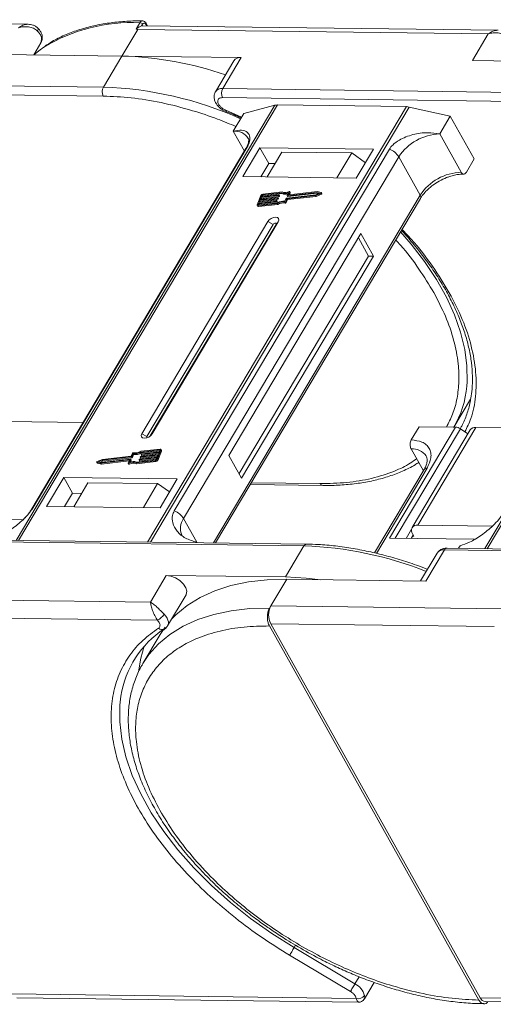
# Model space of a CAD drawing. Header units: millimetres. Extents: x -976 to 1106, y 28 to 1486.
# Tile 39 of 51: x 395 to 449, y 1286 to 1399. Entities that reach past the tile are written whole.
import ezdxf

# ---------------------------------------------------------------- set-up
doc = ezdxf.new("R2010")
doc.units = ezdxf.units.MM

msp = doc.modelspace()

# ---------------------------------------------------------------- linework, layer by layer
at = {"color": 7, "linetype": 'Continuous', "lineweight": 15}
for p, q in [((395.605, 1398.205), (355.036, 1398.727)), ((407.932, 1397.661), (408.362, 1398.383)), ((408.56, 1398.014), (408.671, 1398.201)), ((449.281, 1397.514), (408.712, 1398.036)), ((409.054, 1398.196), (409.147, 1398.031)), ((409.232, 1398.03), (409.068, 1398.322)), ((396.728, 1397.754), (396.719, 1397.765)), ((406.308, 1394.579), (408.117, 1397.621)), ((407.932, 1397.661), (408.117, 1397.621)), ((408.117, 1397.621), (448.163, 1397.106)), ((448.163, 1397.106), (446.354, 1394.064)), ((396.238, 1394.709), (397.061, 1396.093)), ((392.677, 1394.754), (406.308, 1394.579)), ((406.308, 1394.579), (404.197, 1391.03)), ((419.938, 1394.404), (406.308, 1394.579)), ((419.107, 1394.04), (416.996, 1390.491)), ((417.828, 1390.854), (419.938, 1394.404)), ((446.354, 1394.064), (459.985, 1393.888)), ((404.197, 1391.03), (364.151, 1391.545)), ((364.138, 1390.524), (404.184, 1390.008)), ((457.874, 1390.339), (417.828, 1390.854)), ((423.801, 1388.952), (394.244, 1339.258)), ((394.516, 1339.255), (424.094, 1388.986)), ((417.814, 1389.833), (457.861, 1389.317)), ((420.234, 1388.013), (423.801, 1388.952)), ((424.094, 1388.986), (438.816, 1388.796)), ((438.816, 1388.796), (409.237, 1339.065)), ((409.594, 1339.061), (439.15, 1388.755)), ((417.859, 1388.409), (418.236, 1388.247)), ((419.992, 1387.606), (418.194, 1388.392)), ((418.232, 1388.226), (418.228, 1388.228)), ((419.028, 1385.985), (420.234, 1388.013)), ((439.15, 1388.755), (443.829, 1387.71)), ((477.478, 1388.262), (447.77, 1338.314)), ((448.042, 1338.31), (477.771, 1388.295)), ((442.622, 1385.682), (443.829, 1387.71)), ((443.829, 1387.71), (446.568, 1382.82)), ((419.028, 1385.985), (420.303, 1383.71)), ((445.073, 1381.307), (442.622, 1385.682)), ((420.48, 1384.007), (395.903, 1342.685)), ((396.045, 1342.838), (420.621, 1384.16)), ((436.872, 1383.951), (412.296, 1342.629)), ((422.071, 1384.107), (420.111, 1380.812)), ((435.048, 1383.94), (422.071, 1384.107)), ((422.071, 1384.107), (423.081, 1382.306)), ((424.602, 1383.615), (422.913, 1380.775)), ((424.602, 1383.615), (432.565, 1383.512)), ((430.876, 1380.673), (432.565, 1383.512)), ((432.565, 1383.512), (434.124, 1382.387)), ((433.088, 1380.644), (435.048, 1383.94)), ((413.366, 1341.738), (437.942, 1383.06)), ((423.081, 1382.306), (422.176, 1380.785)), ((423.818, 1382.296), (423.081, 1382.306)), ((440.393, 1378.685), (437.942, 1383.06)), ((445.663, 1381.299), (446.568, 1382.82)), ((420.111, 1380.812), (433.088, 1380.644)), ((424.542, 1378.966), (422.378, 1378.721)), ((424.613, 1379.058), (422.414, 1378.81)), ((422.435, 1378.618), (424.6, 1378.863)), ((424.6, 1378.863), (424.542, 1378.966)), ((425.21, 1378.641), (425.35, 1378.983)), ((428.569, 1379), (425.228, 1378.622)), ((425.286, 1378.519), (428.627, 1378.897)), ((425.488, 1379.062), (425.357, 1378.742)), ((425.367, 1378.723), (425.357, 1378.742)), ((428.628, 1379.091), (425.376, 1378.723)), ((425.453, 1378.732), (425.546, 1378.959)), ((425.546, 1378.984), (425.488, 1379.087)), ((425.488, 1379.062), (425.546, 1378.959)), ((428.446, 1378.649), (429.053, 1378.889)), ((428.46, 1378.734), (428.906, 1378.911)), ((428.504, 1378.546), (429.11, 1378.786)), ((428.906, 1378.911), (428.569, 1379)), ((428.627, 1378.897), (428.569, 1379)), ((428.627, 1378.897), (428.773, 1378.859)), ((429.086, 1378.971), (428.628, 1379.091)), ((429.053, 1378.889), (429.11, 1378.786)), ((429.161, 1378.856), (429.103, 1378.959)), ((440.393, 1378.685), (416.771, 1338.968)), ((417.016, 1338.965), (440.425, 1378.323)), ((422.193, 1378.658), (421.757, 1377.597)), ((421.94, 1377.786), (421.868, 1377.609)), ((421.869, 1377.483), (424.068, 1377.732)), ((421.905, 1377.571), (424.069, 1377.816)), ((421.926, 1377.38), (424.125, 1377.629)), ((423.95, 1378.014), (421.94, 1377.786)), ((421.998, 1377.683), (421.94, 1377.786)), ((421.954, 1377.577), (421.998, 1377.683)), ((421.977, 1377.875), (423.987, 1378.102)), ((422.068, 1378.096), (421.977, 1377.875)), ((421.998, 1377.683), (424.008, 1377.911)), ((424.078, 1378.323), (422.068, 1378.096)), ((422.125, 1377.993), (422.068, 1378.096)), ((422.082, 1377.887), (422.125, 1377.993)), ((422.104, 1378.184), (424.114, 1378.412)), ((422.195, 1378.405), (422.104, 1378.184)), ((422.125, 1377.993), (424.135, 1378.22)), ((424.205, 1378.633), (422.195, 1378.405)), ((422.253, 1378.302), (422.195, 1378.405)), ((422.209, 1378.196), (422.253, 1378.302)), ((422.231, 1378.494), (424.241, 1378.721)), ((422.304, 1378.671), (422.231, 1378.494)), ((422.253, 1378.302), (424.262, 1378.53)), ((422.362, 1378.568), (422.304, 1378.671)), ((422.336, 1378.506), (422.362, 1378.568)), ((422.378, 1378.721), (422.435, 1378.618)), ((424.008, 1377.911), (423.95, 1378.014)), ((424.005, 1378.083), (423.987, 1378.039)), ((424.045, 1377.936), (423.987, 1378.039)), ((424.063, 1377.993), (424.005, 1378.095)), ((424.063, 1377.98), (424.005, 1378.083)), ((424.045, 1377.936), (424.063, 1377.98)), ((424.125, 1377.629), (424.068, 1377.732)), ((424.135, 1378.22), (424.078, 1378.323)), ((424.133, 1378.393), (424.114, 1378.348)), ((424.172, 1378.245), (424.114, 1378.348)), ((424.19, 1378.302), (424.133, 1378.405)), ((424.19, 1378.29), (424.133, 1378.393)), ((424.172, 1378.245), (424.19, 1378.29)), ((424.262, 1378.53), (424.205, 1378.633)), ((424.26, 1378.702), (424.242, 1378.658)), ((424.299, 1378.555), (424.242, 1378.658)), ((424.318, 1378.612), (424.26, 1378.715)), ((424.317, 1378.599), (424.26, 1378.702)), ((424.299, 1378.555), (424.317, 1378.599)), ((424.93, 1377.887), (424.987, 1377.784)), ((424.942, 1377.99), (425.082, 1378.331)), ((425.025, 1377.935), (425.166, 1378.278)), ((425.083, 1377.833), (425.025, 1377.935)), ((425.083, 1377.833), (425.224, 1378.175)), ((425.119, 1378.357), (428.46, 1378.734)), ((425.166, 1378.278), (428.446, 1378.649)), ((425.224, 1378.175), (425.166, 1378.278)), ((425.21, 1378.629), (425.267, 1378.526)), ((425.224, 1378.175), (428.504, 1378.546)), ((425.286, 1378.519), (425.228, 1378.622)), ((428.504, 1378.546), (428.446, 1378.649)), ((421.757, 1377.522), (421.814, 1377.419)), ((421.868, 1377.609), (421.889, 1377.572)), ((421.926, 1377.38), (421.869, 1377.483)), ((422.994, 1375.666), (408.58, 1351.43)), ((409.759, 1351.415), (424.174, 1375.65)), ((422.994, 1375.666), (423.589, 1375.351)), ((424.174, 1375.65), (423.925, 1375.347)), ((423.589, 1375.351), (409.175, 1351.116)), ((409.551, 1351.179), (423.925, 1375.347)), ((433.626, 1374.302), (418.547, 1348.951)), ((435.067, 1371.729), (433.626, 1374.302)), ((434.477, 1371.737), (433.324, 1373.795)), ((419.701, 1346.892), (434.477, 1371.737)), ((419.989, 1346.378), (435.067, 1371.729)), ((435.067, 1371.729), (434.477, 1371.737)), ((444.242, 1352.192), (446.152, 1355.403)), ((401.881, 1352.737), (393.086, 1352.85)), ((444.422, 1352.19), (436.884, 1339.515)), ((437.549, 1339.506), (444.979, 1351.999)), ((439.37, 1350.722), (440.275, 1352.243)), ((446.098, 1351.869), (439.464, 1340.715)), ((440.129, 1341.005), (446.763, 1352.159)), ((440.275, 1352.243), (444.422, 1352.19)), ((445.835, 1351.427), (444.979, 1351.999)), ((455.558, 1352.046), (446.763, 1352.159)), ((409.175, 1351.116), (408.58, 1351.43)), ((409.759, 1351.415), (409.606, 1351.228)), ((410.629, 1349.589), (408.465, 1349.344)), ((410.665, 1349.677), (408.466, 1349.429)), ((410.341, 1348.502), (410.777, 1349.564)), ((410.594, 1349.374), (410.666, 1349.551)), ((410.659, 1349.535), (410.629, 1349.589)), ((410.835, 1349.535), (410.777, 1349.638)), ((410.777, 1349.564), (410.835, 1349.461)), ((439.357, 1349.7), (440.751, 1347.212)), ((404.088, 1348.512), (403.481, 1348.271)), ((404.074, 1348.426), (403.628, 1348.249)), ((403.906, 1348.07), (407.158, 1348.438)), ((403.965, 1348.161), (407.306, 1348.539)), ((407.415, 1348.804), (404.074, 1348.426)), ((404.132, 1348.323), (404.074, 1348.426)), ((407.368, 1348.883), (404.088, 1348.512)), ((404.132, 1348.323), (407.472, 1348.701)), ((407.046, 1348.099), (407.177, 1348.419)), ((407.174, 1348.41), (407.158, 1348.438)), ((407.324, 1348.52), (407.184, 1348.178)), ((407.299, 1348.215), (407.382, 1348.417)), ((407.382, 1348.429), (407.324, 1348.532)), ((407.324, 1348.52), (407.382, 1348.417)), ((407.509, 1349.225), (407.368, 1348.883)), ((407.472, 1348.701), (407.415, 1348.804)), ((407.592, 1349.171), (407.452, 1348.829)), ((407.509, 1348.726), (407.452, 1348.829)), ((407.509, 1348.726), (407.65, 1349.068)), ((407.65, 1349.068), (407.592, 1349.171)), ((407.992, 1348.194), (410.156, 1348.439)), ((408.274, 1348.458), (408.292, 1348.503)), ((408.274, 1348.446), (408.332, 1348.343)), ((410.303, 1348.667), (408.293, 1348.439)), ((408.351, 1348.336), (408.293, 1348.439)), ((408.329, 1348.528), (410.339, 1348.755)), ((408.351, 1348.336), (410.256, 1348.552)), ((408.401, 1348.768), (408.42, 1348.812)), ((408.401, 1348.755), (408.459, 1348.653)), ((410.43, 1348.976), (408.42, 1348.749)), ((408.478, 1348.646), (408.42, 1348.749)), ((408.456, 1348.837), (410.466, 1349.065)), ((408.522, 1349.241), (408.465, 1349.344)), ((408.478, 1348.646), (410.383, 1348.861)), ((408.522, 1349.241), (410.637, 1349.481)), ((408.529, 1349.077), (408.547, 1349.122)), ((408.529, 1349.065), (408.586, 1348.962)), ((410.557, 1349.286), (408.547, 1349.058)), ((408.605, 1348.956), (408.547, 1349.058)), ((408.584, 1349.147), (410.594, 1349.374)), ((408.605, 1348.956), (410.51, 1349.171)), ((410.23, 1348.49), (410.303, 1348.667)), ((410.339, 1348.755), (410.43, 1348.976)), ((410.399, 1348.399), (410.341, 1348.502)), ((410.399, 1348.399), (410.835, 1349.461)), ((410.466, 1349.065), (410.557, 1349.286)), ((418.547, 1348.951), (419.989, 1346.378)), ((403.431, 1348.202), (403.489, 1348.099)), ((403.448, 1348.19), (403.906, 1348.07)), ((403.506, 1348.087), (403.448, 1348.19)), ((403.506, 1348.087), (403.964, 1347.967)), ((403.628, 1348.249), (403.965, 1348.161)), ((403.819, 1348.199), (404.132, 1348.323)), ((403.964, 1347.967), (403.906, 1348.07)), ((403.964, 1347.967), (407.139, 1348.326)), ((407.046, 1348.074), (407.103, 1347.971)), ((407.166, 1347.965), (407.109, 1348.068)), ((407.921, 1348.102), (410.12, 1348.351)), ((407.921, 1348.102), (407.979, 1347.999)), ((407.979, 1347.999), (410.178, 1348.248)), ((410.12, 1348.351), (410.178, 1348.248)), ((440.839, 1347.36), (435.169, 1337.827)), ((435.383, 1337.773), (441.172, 1347.506)), ((399.666, 1346.436), (397.706, 1343.14)), ((412.643, 1346.269), (399.666, 1346.436)), ((400.675, 1344.634), (399.666, 1346.436)), ((410.682, 1342.973), (412.643, 1346.269)), ((402.431, 1345.838), (400.802, 1343.1)), ((410.394, 1345.735), (402.431, 1345.838)), ((408.766, 1342.998), (410.394, 1345.735)), ((410.394, 1345.735), (411.762, 1344.788)), ((420.984, 1345.637), (429.274, 1345.53)), ((428.982, 1345.746), (421.109, 1345.847)), ((400.675, 1344.634), (399.77, 1343.114)), ((401.707, 1344.621), (400.675, 1344.634)), ((397.706, 1343.14), (410.682, 1342.973)), ((394.98, 1341.587), (386.452, 1341.696)), ((413.366, 1341.738), (414.879, 1339.036)), ((439.399, 1340.526), (438.782, 1339.49)), ((448.657, 1340.896), (440.129, 1341.005)), ((436.884, 1339.515), (446.598, 1339.389)), ((439.598, 1339.863), (439.372, 1339.482)), ((439.67, 1339.734), (439.523, 1339.736)), ((439.526, 1339.991), (439.67, 1339.734)), ((387.069, 1339.139), (427.115, 1338.624)), ((427.413, 1338.831), (387.367, 1339.347)), ((414.879, 1339.036), (414.853, 1338.993)), ((414.879, 1339.036), (414.904, 1338.992)), ((427.115, 1338.624), (425.004, 1335.075)), ((498.044, 1337.667), (443.454, 1338.369)), ((444.785, 1338.352), (444.962, 1338.649)), ((442.325, 1337.798), (440.435, 1334.62)), ((441.046, 1334.613), (443.156, 1338.162)), ((443.156, 1338.162), (497.747, 1337.459)), ((411.374, 1335.25), (409.564, 1332.208)), ((425.004, 1335.075), (411.374, 1335.25)), ((423.339, 1331.775), (425.148, 1334.817)), ((425.148, 1334.817), (441.046, 1334.613)), ((409.564, 1332.208), (369.518, 1332.723)), ((411.536, 1329.491), (413.647, 1333.04)), ((423.188, 1331.522), (423.339, 1331.775)), ((449.727, 1331.436), (423.339, 1331.775)), ((369.492, 1330.68), (410.372, 1330.154)), ((410.567, 1329.896), (410.372, 1330.154)), ((410.68, 1328.495), (411.246, 1329.349)), ((447.095, 1286.76), (423.162, 1329.478)), ((447.246, 1287.013), (423.313, 1329.732)), ((423.313, 1329.732), (448.845, 1329.403)), ((410.68, 1328.495), (408.72, 1325.199)), ((411.016, 1328.99), (411.2, 1329.118)), ((408.638, 1325.059), (408.72, 1325.199)), ((425.987, 1292.744), (426.146, 1293.012)), ((432.936, 1288.612), (425.987, 1292.744)), ((432.421, 1287.746), (425.472, 1291.879)), ((433.417, 1289.421), (432.936, 1288.612)), ((434.011, 1286.886), (435.132, 1288.77)), ((433.08, 1286.94), (393.713, 1287.447)), ((394.298, 1287.016), (433.353, 1286.513)), ((433.08, 1286.94), (432.986, 1287.197)), ((471.965, 1286.695), (447.246, 1287.013)), ((447.83, 1286.583), (472.204, 1286.269))]:
    msp.add_line(p, q, dxfattribs=at)
at = {"color": 7, "linetype": 'Continuous', "lineweight": 15, "flags": 128}
for points in [[(408.712, 1398.036), (408.66, 1398.034), (408.56, 1398.014)], [(396.659, 1397.428), (396.709, 1397.523), (396.739, 1397.609), (396.749, 1397.682), (396.738, 1397.738), (396.728, 1397.754)], [(397.404, 1395.59), (396.971, 1395.287), (396.236, 1394.706)], [(418.228, 1388.228), (418.226, 1388.229), (418.204, 1388.26), (418.193, 1388.315), (418.194, 1388.392)], [(420.48, 1384.007), (420.538, 1384.086), (420.621, 1384.16)], [(425.357, 1378.742), (425.356, 1378.738), (425.356, 1378.734), (425.357, 1378.73), (425.359, 1378.727), (425.362, 1378.725), (425.366, 1378.723), (425.37, 1378.723), (425.376, 1378.723)], [(425.425, 1379.093), (425.44, 1379.098), (425.454, 1379.1), (425.467, 1379.1), (425.478, 1379.096), (425.486, 1379.091), (425.49, 1379.082), (425.491, 1379.073), (425.488, 1379.062)], [(429.086, 1378.971), (429.097, 1378.965), (429.104, 1378.957), (429.106, 1378.946), (429.103, 1378.934), (429.095, 1378.921), (429.084, 1378.908), (429.069, 1378.897), (429.053, 1378.889)], [(429.11, 1378.786), (429.127, 1378.795), (429.141, 1378.805), (429.153, 1378.818), (429.161, 1378.831), (429.164, 1378.843), (429.162, 1378.854), (429.161, 1378.856)], [(423.987, 1378.102), (423.992, 1378.102), (423.997, 1378.102), (424.001, 1378.1), (424.004, 1378.098), (424.006, 1378.095), (424.007, 1378.091), (424.007, 1378.087), (424.005, 1378.083)], [(424.114, 1378.412), (424.119, 1378.412), (424.124, 1378.411), (424.128, 1378.41), (424.131, 1378.407), (424.133, 1378.404), (424.134, 1378.401), (424.134, 1378.397), (424.133, 1378.393)], [(424.241, 1378.721), (424.246, 1378.721), (424.251, 1378.721), (424.255, 1378.719), (424.258, 1378.717), (424.26, 1378.714), (424.261, 1378.71), (424.261, 1378.706), (424.26, 1378.702)], [(425.228, 1378.622), (425.223, 1378.622), (425.218, 1378.622), (425.214, 1378.624), (425.211, 1378.626), (425.209, 1378.629), (425.208, 1378.633), (425.208, 1378.637), (425.21, 1378.641)], [(421.869, 1377.483), (421.837, 1377.482), (421.809, 1377.486), (421.785, 1377.495), (421.767, 1377.509), (421.755, 1377.526), (421.749, 1377.548), (421.749, 1377.571), (421.757, 1377.597)], [(421.868, 1377.609), (421.865, 1377.601), (421.865, 1377.593), (421.867, 1377.586), (421.871, 1377.58), (421.877, 1377.575), (421.885, 1377.572), (421.895, 1377.571), (421.905, 1377.571)], [(424.174, 1375.65), (424.245, 1375.845), (424.215, 1376.011), (424.089, 1376.123), (423.886, 1376.165), (423.637, 1376.129), (423.38, 1376.022), (423.155, 1375.859), (422.994, 1375.666)], [(423.925, 1375.347), (423.945, 1375.402), (423.937, 1375.45), (423.901, 1375.482), (423.843, 1375.494), (423.772, 1375.483), (423.699, 1375.453), (423.635, 1375.406), (423.589, 1375.351)], [(445.715, 1356.877), (445.751, 1357.359), (445.736, 1359.176), (445.488, 1361.068), (445.011, 1363.019), (444.306, 1365.013), (443.381, 1367.034), (442.243, 1369.066), (440.9, 1371.093), (439.364, 1373.098), (438.155, 1374.507)], [(408.58, 1351.43), (408.509, 1351.235), (408.539, 1351.069), (408.665, 1350.957), (408.868, 1350.915), (409.117, 1350.951), (409.373, 1351.058), (409.599, 1351.221), (409.759, 1351.415)], [(409.175, 1351.116), (409.154, 1351.06), (409.163, 1351.013), (409.199, 1350.981), (409.203, 1350.979)], [(410.666, 1349.551), (410.669, 1349.56), (410.669, 1349.568), (410.667, 1349.575), (410.663, 1349.581), (410.657, 1349.585), (410.649, 1349.588), (410.639, 1349.589), (410.629, 1349.589)], [(410.665, 1349.677), (410.697, 1349.679), (410.725, 1349.675), (410.749, 1349.666), (410.767, 1349.652), (410.779, 1349.634), (410.785, 1349.613), (410.785, 1349.589), (410.777, 1349.564)], [(407.177, 1348.419), (407.178, 1348.423), (407.178, 1348.427), (407.177, 1348.43), (407.175, 1348.433), (407.172, 1348.436), (407.168, 1348.437), (407.164, 1348.438), (407.158, 1348.438)], [(407.306, 1348.539), (407.311, 1348.539), (407.316, 1348.538), (407.32, 1348.537), (407.323, 1348.534), (407.325, 1348.531), (407.326, 1348.528), (407.326, 1348.524), (407.324, 1348.52)], [(408.293, 1348.439), (408.288, 1348.439), (408.283, 1348.44), (408.279, 1348.441), (408.276, 1348.444), (408.274, 1348.447), (408.273, 1348.45), (408.273, 1348.454), (408.274, 1348.458)], [(408.42, 1348.749), (408.415, 1348.749), (408.41, 1348.749), (408.406, 1348.751), (408.403, 1348.753), (408.401, 1348.756), (408.4, 1348.76), (408.4, 1348.764), (408.401, 1348.768)], [(408.547, 1349.058), (408.542, 1349.058), (408.537, 1349.059), (408.533, 1349.06), (408.53, 1349.063), (408.528, 1349.066), (408.527, 1349.069), (408.527, 1349.073), (408.529, 1349.077)], [(403.448, 1348.19), (403.437, 1348.195), (403.43, 1348.203), (403.428, 1348.214), (403.431, 1348.227), (403.439, 1348.24), (403.45, 1348.252), (403.465, 1348.263), (403.481, 1348.271)], [(403.489, 1348.099), (403.495, 1348.092), (403.506, 1348.087)], [(407.109, 1348.068), (407.094, 1348.063), (407.08, 1348.06), (407.067, 1348.061), (407.056, 1348.064), (407.048, 1348.07), (407.044, 1348.078), (407.043, 1348.088), (407.046, 1348.099)], [(407.103, 1347.971), (407.106, 1347.967), (407.114, 1347.961), (407.124, 1347.958), (407.137, 1347.957), (407.152, 1347.96), (407.166, 1347.965)], [(429.274, 1345.53), (429.274, 1345.53), (429.266, 1345.531)], [(395.901, 1342.682), (395.961, 1342.764), (396.045, 1342.838)], [(427.413, 1338.831), (427.413, 1338.831), (427.421, 1338.831)], [(413.647, 1333.04), (413.673, 1333.088), (413.734, 1333.44), (413.619, 1333.848), (413.341, 1334.268), (412.928, 1334.656), (412.427, 1334.969), (411.889, 1335.175), (411.374, 1335.25)], [(425.004, 1335.075), (427.382, 1334.953), (429.05, 1334.767)], [(411.987, 1330.249), (412.462, 1330.736), (413.764, 1331.817), (415.258, 1332.743), (416.932, 1333.506), (418.774, 1334.098), (420.768, 1334.516), (422.899, 1334.757), (425.148, 1334.817)], [(408.72, 1325.199), (409.404, 1326.211), (410.502, 1327.44), (411.804, 1328.522), (413.298, 1329.448), (414.972, 1330.21), (416.814, 1330.803), (418.808, 1331.221), (420.939, 1331.461), (423.188, 1331.522)], [(411.134, 1330.825), (411.32, 1330.606), (411.466, 1330.381), (411.566, 1330.158), (411.618, 1329.942), (411.62, 1329.74), (411.571, 1329.559), (411.536, 1329.491)], [(408.862, 1327.173), (408.461, 1325.801), (408.211, 1324.252)], [(425.987, 1292.744), (423.45, 1294.347), (421.015, 1296.073), (418.706, 1297.908), (416.54, 1299.838), (414.536, 1301.844), (412.713, 1303.91), (411.084, 1306.019), (409.664, 1308.152), (408.466, 1310.292), (407.499, 1312.419), (406.771, 1314.516), (406.29, 1316.565), (406.058, 1318.549), (406.078, 1320.45), (406.199, 1321.47)], [(425.472, 1291.879), (425.52, 1291.958), (425.577, 1292.054), (425.642, 1292.163), (425.711, 1292.281), (425.784, 1292.402), (425.855, 1292.523), (425.924, 1292.638), (425.987, 1292.744)], [(432.421, 1287.746), (432.469, 1287.826), (432.526, 1287.922), (432.59, 1288.031), (432.66, 1288.148), (432.732, 1288.27), (432.804, 1288.39), (432.873, 1288.506), (432.936, 1288.612)]]:
    msp.add_lwpolyline(points, dxfattribs=at)
at = {"color": 7, "linetype": 'Continuous', "lineweight": 15}
for centre, radius, start, end in [((407.46, 1379.031), 19.373, 87.33311, 121.27285), ((408.341, 1397.996), 0.388, 31.84251, 86.94255), ((408.959, 1398.27), 0.121, 321.99637, 25.22908), ((395.914, 1396.475), 1.209, 341.59357, 51.97131), ((405.265, 1355.259), 39.334, 70.88469, 88.48068), ((419.82, 1393.542), 0.869, 82.14794, 145.0614), ((405.176, 1390.506), 1.11, 151.86538, 206.65442), ((402.799, 1349.18), 41.873, 65.93013, 88.08672), ((417.709, 1389.993), 0.87, 82.15926, 144.95097), ((418.807, 1390.331), 1.11, 151.86538, 206.65442), ((424.069, 1387.887), 1.098, 88.72031, 104.14409), ((438.784, 1387.158), 1.638, 77.08998, 88.8989), ((419.235, 1384.18), 1.817, 33.1952, 96.53301), ((442.813, 1379.855), 5.83, 91.86957, 146.65022), ((436.063, 1381.891), 2.213, 31.86898, 68.55124), ((445.264, 1375.48), 5.83, 91.86957, 146.65022), ((422.447, 1378.525), 0.287, 96.59253, 152.29321), ((424.926, 1379.934), 1.042, 248.35959, 294.01857), ((424.974, 1379.781), 0.991, 247.84687, 288.77105), ((424.983, 1379.926), 0.943, 246.89164, 297.97103), ((425.521, 1378.971), 0.0276, 333.09852, 26.5741), ((422.389, 1378.626), 0.0955, 96.59253, 152.29321), ((422.446, 1378.523), 0.0955, 96.59253, 152.29321), ((423.945, 1378.061), 0.0478, 276.59253, 332.29321), ((424.003, 1377.958), 0.0478, 276.59253, 332.29321), ((424.051, 1377.986), 0.0138, 333.02121, 26.65141), ((424.69, 1376.745), 1.167, 78.13867, 122.23452), ((424.759, 1376.627), 1.375, 82.36132, 120.10827), ((424.072, 1378.371), 0.0478, 276.59253, 332.29321), ((424.748, 1376.642), 1.167, 78.13867, 122.23452), ((424.13, 1378.268), 0.0478, 276.59253, 332.29321), ((424.178, 1378.296), 0.0138, 333.02121, 26.65141), ((424.199, 1378.68), 0.0478, 276.59253, 332.29321), ((424.257, 1378.577), 0.0478, 276.59253, 332.29321), ((424.305, 1378.605), 0.0138, 333.02121, 26.65141), ((424.945, 1377.976), 0.0903, 260.49805, 333.59787), ((425.002, 1377.873), 0.0903, 260.49805, 333.59787), ((425.125, 1378.309), 0.0478, 96.59253, 152.29321), ((425.282, 1378.537), 0.0183, 217.91724, 283.38081), ((440.115, 1378.479), 0.346, 333.31625, 36.51573), ((421.901, 1377.487), 0.11, 217.91724, 283.38081), ((434.531, 1357.821), 11.224, 329.554, 355.17808), ((444.367, 1351.121), 1.07, 55.09609, 87.03844), ((446.683, 1351.437), 0.727, 83.64232, 143.56702), ((410.761, 1349.498), 0.0826, 333.02121, 26.65141), ((439.519, 1347.798), 1.91, 35.13686, 94.86934), ((407.37, 1348.423), 0.0138, 333.02121, 26.65141), ((407.409, 1348.851), 0.0478, 276.59253, 332.29321), ((407.467, 1348.748), 0.0478, 276.59253, 332.29321), ((407.589, 1349.185), 0.0903, 80.49805, 153.59787), ((407.775, 1350.534), 1.375, 262.36132, 300.10827), ((407.844, 1350.416), 1.167, 258.13867, 302.23452), ((407.833, 1350.431), 1.375, 262.36132, 300.10827), ((408.335, 1348.48), 0.0478, 96.59253, 152.29321), ((408.462, 1348.79), 0.0478, 96.59253, 152.29321), ((408.473, 1348.664), 0.0183, 217.91724, 283.38081), ((408.589, 1349.099), 0.0478, 96.59253, 152.29321), ((408.601, 1348.973), 0.0183, 217.91724, 283.38081), ((410.087, 1348.636), 0.287, 276.59253, 332.29321), ((410.145, 1348.534), 0.0955, 276.59253, 332.29321), ((410.145, 1348.533), 0.287, 276.59253, 332.29321), ((407.551, 1347.235), 0.943, 66.89164, 117.97103), ((407.609, 1347.132), 0.943, 66.89164, 117.97103), ((407.608, 1347.226), 1.042, 68.35959, 114.01857), ((408.346, 1348.354), 0.0183, 217.91724, 283.38081), ((441.132, 1347.145), 0.363, 83.64232, 143.56702), ((429.318, 1345.894), 0.367, 203.79329, 261.81678), ((411.486, 1340.57), 2.213, 31.86898, 68.55124), ((414.903, 1340.606), 1.909, 143.64522, 203.44279), ((440.02, 1340.384), 0.631, 80.05661, 218.47393), ((427.444, 1338.469), 0.363, 94.95278, 154.87747), ((425.805, 1297.512), 41.132, 68.20245, 88.17534), ((443.485, 1338.007), 0.363, 94.95278, 154.87747), ((443.049, 1337.274), 0.894, 83.10581, 144.10352), ((425.297, 1330.728), 2.221, 151.86538, 206.65442), ((409.672, 1331.716), 1.712, 294.14971, 328.65097), ((417.347, 1319.732), 11.283, 123.39574, 171.14243), ((410.905, 1329.65), 0.592, 225.54062, 298.59397), ((431.95, 1286.686), 2.164, 15.62191, 62.88622), ((433.324, 1287.78), 0.875, 253.78756, 324.19862), ((447.888, 1287.273), 0.693, 202.00407, 265.20355)]:
    msp.add_arc(centre, radius, start, end, dxfattribs=at)
for points, knots in [([(394.487, 1397.796), (394.659, 1397.91), (395.002, 1398.136), (395.376, 1398.182), (395.562, 1398.205)], [0, 0, 0, 0, 0.5024493, 1, 1, 1, 1]), ([(396.659, 1397.428), (396.513, 1397.546), (396.222, 1397.782), (395.642, 1397.926), (395.046, 1397.942), (394.674, 1397.845), (394.487, 1397.796)], [0, 0, 0, 0, 0.2498135, 0.4993654, 0.7486919, 1, 1, 1, 1]), ([(396.728, 1397.754), (396.638, 1397.835), (396.467, 1397.99), (396.081, 1398.162), (395.789, 1398.189), (395.604, 1398.205)], [0, 0, 0, 0, 0.2896693, 0.55157904, 1, 1, 1, 1]), ([(408.663, 1398.582), (408.538, 1398.585), (407.767, 1398.608), (406.411, 1398.53), (404.609, 1398.338), (402.893, 1398.008), (401.264, 1397.554), (399.74, 1396.965), (398.495, 1396.358), (397.816, 1395.898), (397.559, 1395.723)], [0, 0, 0, 0, 0.028003, 0.1729968, 0.3186794, 0.4650321, 0.6121209, 0.7600927, 0.909192, 1, 1, 1, 1]), ([(408.56, 1398.014), (408.505, 1397.995), (408.405, 1397.959), (408.229, 1397.866), (408.105, 1397.783), (408.026, 1397.725), (407.997, 1397.702), (407.978, 1397.687), (407.964, 1397.677), (407.954, 1397.67), (407.946, 1397.665), (407.94, 1397.662), (407.936, 1397.661), (407.934, 1397.661), (407.932, 1397.661), (407.932, 1397.661)], [0, 0, 0, 0, 0.29575478, 0.54690454, 0.80489872, 0.8684268, 0.91098084, 0.93948323, 0.95866582, 0.97171553, 0.98381984, 0.99018972, 0.99486484, 0.99865658, 1, 1, 1, 1]), ([(408.362, 1398.383), (408.397, 1398.432), (408.471, 1398.535), (408.582, 1398.592), (408.648, 1398.588), (408.663, 1398.587)], [0, 0, 0, 0, 0.4004103, 0.8630648, 1, 1, 1, 1]), ([(409.068, 1398.322), (409.044, 1398.36), (408.993, 1398.438), (408.892, 1398.523), (408.778, 1398.58), (408.698, 1398.587), (408.658, 1398.591)], [0, 0, 0, 0, 0.2410888, 0.4906922, 0.7449678, 1, 1, 1, 1]), ([(408.671, 1398.201), (408.699, 1398.239), (408.757, 1398.315), (408.865, 1398.347), (408.972, 1398.312), (409.027, 1398.234), (409.054, 1398.196)], [0, 0, 0, 0, 0.2507803, 0.5001215, 0.7499518, 1, 1, 1, 1]), ([(397.05, 1396.092), (397.061, 1396.105), (397.175, 1396.237), (397.237, 1396.594), (397.188, 1397.034), (397.01, 1397.399), (396.853, 1397.631), (396.741, 1397.735), (396.714, 1397.76)], [0, 0, 0, 0, 0.0292215, 0.2871515, 0.5566228, 0.7665927, 0.9438983, 1, 1, 1, 1]), ([(448.163, 1397.106), (448.336, 1397.219), (448.678, 1397.445), (449.053, 1397.491), (449.239, 1397.514)], [0, 0, 0, 0, 0.5024493, 1, 1, 1, 1]), ([(450.336, 1396.737), (450.19, 1396.855), (449.899, 1397.091), (449.319, 1397.235), (448.723, 1397.251), (448.35, 1397.154), (448.163, 1397.106)], [0, 0, 0, 0, 0.24981348, 0.49936544, 0.74869192, 1, 1, 1, 1]), ([(404.184, 1390.008), (405.233, 1389.963), (407.363, 1389.871), (410.8, 1389.302), (414.12, 1388.454), (416.997, 1387.507), (418.646, 1386.816), (419.347, 1386.522)], [0, 0, 0, 0, 0.2205761, 0.4479926, 0.6818099, 0.864583, 1, 1, 1, 1]), ([(417.004, 1390.488), (416.993, 1390.476), (416.881, 1390.346), (416.821, 1389.99), (416.871, 1389.551), (417.044, 1389.183), (417.268, 1388.881), (417.537, 1388.619), (417.756, 1388.476), (417.859, 1388.409)], [0, 0, 0, 0, 0.019311, 0.2130593, 0.415477, 0.5731994, 0.7063854, 0.8618882, 1, 1, 1, 1]), ([(418.194, 1388.392), (418.09, 1388.44), (417.875, 1388.538), (417.591, 1388.763), (417.38, 1389.016), (417.265, 1389.269), (417.252, 1389.501), (417.347, 1389.689), (417.539, 1389.813), (417.724, 1389.826), (417.814, 1389.833)], [0, 0, 0, 0, 0.1215514, 0.25, 0.3784486, 0.5, 0.6215514, 0.75, 0.8784486, 1, 1, 1, 1]), ([(418.232, 1388.226), (418.238, 1388.224), (418.808, 1388.015), (419.376, 1387.764), (419.938, 1387.515)], [0, 0, 0, 0, 0.00889257, 1, 1, 1, 1]), ([(420.621, 1384.16), (420.707, 1384.327), (420.927, 1384.756), (420.971, 1385.377), (420.702, 1385.903), (420.045, 1386.168), (419.369, 1386.047), (419.028, 1385.985)], [0, 0, 0, 0, 0.1113353, 0.2864972, 0.5212892, 0.7585824, 1, 1, 1, 1]), ([(442.622, 1385.682), (442.169, 1385.75), (441.185, 1385.899), (439.544, 1385.664), (438.173, 1385.119), (437.274, 1384.499), (436.989, 1384.11), (436.872, 1383.951)], [0, 0, 0, 0, 0.2224809, 0.4830815, 0.7397704, 0.893878, 1, 1, 1, 1]), ([(420.754, 1385.177), (420.754, 1385.176), (420.785, 1385.139), (420.799, 1385.069), (420.809, 1384.825), (420.717, 1384.487), (420.603, 1384.197), (420.487, 1384.026), (420.474, 1384.006)], [0, 0, 0, 0, 0.005744, 0.3066112, 0.5316672, 0.7534528, 0.9717968, 1, 1, 1, 1]), ([(442.569, 1380.289), (442.849, 1380.432), (443.241, 1380.634), (443.831, 1380.845), (444.319, 1380.982), (444.867, 1381.079), (445.198, 1381.087), (445.366, 1381.091)], [0, 0, 0, 0, 0.2940988, 0.4127028, 0.6057911, 0.8002931, 1, 1, 1, 1]), ([(445.663, 1381.299), (445.626, 1381.248), (445.552, 1381.145), (445.412, 1381.082), (445.27, 1381.098), (445.153, 1381.182), (445.096, 1381.271), (445.073, 1381.307)], [0, 0, 0, 0, 0.2146939, 0.4293877, 0.6440816, 0.8587754, 1, 1, 1, 1]), ([(440.435, 1378.324), (440.498, 1378.429), (440.657, 1378.695), (441.001, 1379.093), (441.414, 1379.486), (441.912, 1379.89), (442.318, 1380.136), (442.569, 1380.289)], [0, 0, 0, 0, 0.1493233, 0.3808463, 0.5554248, 0.7249772, 1, 1, 1, 1]), ([(438.246, 1374.661), (438.395, 1374.503), (439.03, 1373.828), (440.049, 1372.601), (441.293, 1370.984), (442.413, 1369.339), (443.41, 1367.682), (444.272, 1366.022), (444.994, 1364.369), (445.571, 1362.732), (445.997, 1361.121), (446.271, 1359.541), (446.383, 1358), (446.358, 1356.644), (446.223, 1355.837), (446.166, 1355.5)], [0, 0, 0, 0, 0.0245606, 0.1049125, 0.1860749, 0.2678356, 0.3500498, 0.4326303, 0.5155443, 0.5988108, 0.6825096, 0.7667978, 0.8519202, 0.9382248, 1, 1, 1, 1]), ([(443.716, 1367.528), (443.099, 1368.543), (441.849, 1370.6), (439.985, 1373.038), (438.673, 1374.399), (438.312, 1374.772)], [0, 0, 0, 0, 0.4140463, 0.8392308, 1, 1, 1, 1]), ([(437.596, 1373.567), (437.777, 1373.374), (438.787, 1372.297), (440.294, 1370.274), (441.401, 1368.449), (441.947, 1367.551)], [0, 0, 0, 0, 0.099738, 0.5567416, 1, 1, 1, 1]), ([(441.947, 1367.551), (442.414, 1366.651), (443.364, 1364.825), (444.29, 1362.094), (444.771, 1359.601), (444.857, 1357.388), (444.639, 1355.461), (444.174, 1353.71), (443.636, 1352.683), (443.384, 1352.203)], [0, 0, 0, 0, 0.1578097, 0.3205134, 0.4877964, 0.6185602, 0.7493399, 0.8828861, 1, 1, 1, 1]), ([(445.494, 1351.655), (445.74, 1352.148), (446.361, 1353.392), (446.786, 1355.691), (446.819, 1358.465), (446.299, 1361.413), (445.309, 1364.45), (444.245, 1366.506), (443.716, 1367.528)], [0, 0, 0, 0, 0.11587788, 0.29247002, 0.47059478, 0.64870577, 0.82530486, 1, 1, 1, 1]), ([(446.166, 1355.5), (446.147, 1355.355), (446.061, 1354.711), (445.72, 1353.645), (445.334, 1352.625), (445.012, 1352.113), (444.949, 1352.014)], [0, 0, 0, 0, 0.1129714, 0.5021061, 0.9033474, 1, 1, 1, 1]), ([(439.37, 1350.722), (439.339, 1350.659), (439.278, 1350.534), (439.237, 1350.293), (439.242, 1350.048), (439.287, 1349.843), (439.337, 1349.741), (439.357, 1349.7)], [0, 0, 0, 0, 0.2146939, 0.4293877, 0.6440816, 0.8587754, 1, 1, 1, 1]), ([(441.172, 1347.506), (441.36, 1347.905), (441.649, 1348.519), (441.628, 1349.263), (441.454, 1349.777), (441.107, 1350.193), (440.483, 1350.599), (439.809, 1350.674), (439.37, 1350.722)], [0, 0, 0, 0, 0.23945684, 0.36836066, 0.5, 0.63163934, 0.76054316, 1, 1, 1, 1]), ([(439.985, 1348.58), (439.748, 1348.408), (438.995, 1347.86), (437.304, 1347.069), (434.898, 1346.29), (432.053, 1345.802), (429.995, 1345.764), (428.982, 1345.746)], [0, 0, 0, 0, 0.08837878, 0.28111419, 0.52762537, 0.76741877, 1, 1, 1, 1]), ([(441.068, 1348.885), (441.105, 1348.821), (441.187, 1348.678), (441.206, 1348.366), (441.125, 1347.96), (440.995, 1347.614), (440.86, 1347.407), (440.829, 1347.359)], [0, 0, 0, 0, 0.2095376, 0.4618511, 0.6987076, 0.9302296, 1, 1, 1, 1]), ([(429.267, 1345.543), (429.463, 1345.537), (430.305, 1345.51), (431.731, 1345.588), (433.533, 1345.782), (435.249, 1346.111), (436.878, 1346.565), (438.399, 1347.157), (439.518, 1347.69), (440.081, 1348.067), (440.22, 1348.16)], [0, 0, 0, 0, 0.0449795, 0.1938751, 0.343478, 0.4937691, 0.644816, 0.7967697, 0.9498813, 1, 1, 1, 1]), ([(391.285, 1339.34), (391.634, 1339.456), (392.393, 1339.709), (393.719, 1340.506), (394.871, 1341.443), (395.659, 1342.261), (395.933, 1342.671), (396.045, 1342.838)], [0, 0, 0, 0, 0.2224809, 0.4830815, 0.7397704, 0.893878, 1, 1, 1, 1]), ([(395.897, 1342.684), (395.818, 1342.556), (395.649, 1342.283), (395.384, 1341.996), (395.242, 1341.844)], [0, 0, 0, 0, 0.4676766, 1, 1, 1, 1]), ([(412.296, 1342.629), (412.215, 1342.453), (412.009, 1342), (412.084, 1341.165), (412.568, 1340.256), (413.527, 1339.452), (414.426, 1339.176), (414.879, 1339.036)], [0, 0, 0, 0, 0.1113353, 0.2864972, 0.5212892, 0.7585824, 1, 1, 1, 1]), ([(444.962, 1338.649), (445.311, 1338.765), (446.07, 1339.018), (447.396, 1339.815), (448.548, 1340.752), (449.335, 1341.57), (449.609, 1341.98), (449.721, 1342.147)], [0, 0, 0, 0, 0.2224809, 0.4830815, 0.7397704, 0.893878, 1, 1, 1, 1]), ([(441.227, 1335.952), (441.044, 1336.025), (440.216, 1336.354), (438.721, 1336.857), (436.739, 1337.454), (434.73, 1337.952), (432.716, 1338.35), (430.717, 1338.633), (428.942, 1338.797), (427.864, 1338.812), (427.42, 1338.818)], [0, 0, 0, 0, 0.03876239, 0.17488798, 0.31486085, 0.45764, 0.60250101, 0.74892627, 0.89654945, 1, 1, 1, 1]), ([(443.456, 1338.36), (443.414, 1338.363), (443.237, 1338.377), (442.933, 1338.303), (442.57, 1338.127), (442.415, 1337.909), (442.342, 1337.806)], [0, 0, 0, 0, 0.093525, 0.394218, 0.7148762, 1, 1, 1, 1]), ([(409.564, 1332.208), (409.679, 1332.134), (409.907, 1331.988), (410.309, 1331.647), (410.734, 1331.242), (411, 1330.964), (411.134, 1330.825)], [0, 0, 0, 0, 0.2513081, 0.5006346, 0.7501865, 1, 1, 1, 1]), ([(410.372, 1330.154), (410.318, 1330.231), (410.207, 1330.386), (410.009, 1330.749), (409.802, 1331.234), (409.632, 1331.788), (409.587, 1332.068), (409.564, 1332.208)], [0, 0, 0, 0, 0.1240537, 0.2508378, 0.4997796, 0.7486646, 1, 1, 1, 1]), ([(423.162, 1329.478), (423.104, 1329.605), (422.987, 1329.859), (422.919, 1330.342), (422.941, 1330.833), (423.042, 1331.241), (423.147, 1331.442), (423.188, 1331.522)], [0, 0, 0, 0, 0.2146939, 0.4293877, 0.6440816, 0.8587754, 1, 1, 1, 1]), ([(410.65, 1308.434), (410.198, 1309.302), (409.282, 1311.065), (408.388, 1313.7), (407.923, 1316.107), (407.842, 1318.242), (408.047, 1320.104), (408.536, 1321.856), (409.312, 1323.472), (410.362, 1324.927), (411.667, 1326.192), (413.205, 1327.262), (415.12, 1328.21), (417.456, 1328.951), (420.198, 1329.424), (422.184, 1329.461), (423.162, 1329.478)], [0, 0, 0, 0, 0.0776316, 0.1576704, 0.2399514, 0.3042832, 0.3686069, 0.4343076, 0.5, 0.5657007, 0.6313931, 0.6957249, 0.7600487, 0.8423368, 0.9223721, 1, 1, 1, 1]), ([(410.567, 1329.896), (410.599, 1329.829), (410.664, 1329.692), (410.675, 1329.502), (410.623, 1329.337), (410.534, 1329.264), (410.49, 1329.227)], [0, 0, 0, 0, 0.24553592, 0.5, 0.75446408, 1, 1, 1, 1]), ([(411.179, 1329.142), (411.214, 1329.159), (411.362, 1329.232), (411.453, 1329.376), (411.522, 1329.486)], [0, 0, 0, 0, 0.2361456, 1, 1, 1, 1]), ([(425.472, 1291.879), (424.41, 1292.538), (422.265, 1293.869), (419.225, 1296.129), (416.35, 1298.569), (413.718, 1301.164), (411.381, 1303.858), (409.386, 1306.594), (407.762, 1309.318), (406.512, 1311.999), (405.63, 1314.633), (405.126, 1317.215), (405.021, 1319.714), (405.33, 1322.074), (406.05, 1324.246), (407.169, 1326.183), (408.623, 1327.877), (409.872, 1328.78), (410.49, 1329.227)], [0, 0, 0, 0, 0.0610375, 0.1233116, 0.1864383, 0.25, 0.3135617, 0.3766884, 0.4389625, 0.5, 0.5610375, 0.6233116, 0.6864383, 0.75, 0.8135617, 0.8766884, 0.9389625, 1, 1, 1, 1]), ([(408.635, 1325.044), (408.62, 1325.021), (408.305, 1324.547), (407.864, 1323.496), (407.36, 1321.941), (407.089, 1320.315), (407.008, 1318.672), (407.118, 1316.969), (407.415, 1315.22), (407.896, 1313.439), (408.555, 1311.636), (409.387, 1309.826), (410.383, 1308.019), (411.535, 1306.227), (412.832, 1304.462), (414.262, 1302.736), (415.809, 1301.064), (417.449, 1299.466), (419.137, 1297.973), (420.773, 1296.653), (422.254, 1295.55), (423.67, 1294.567), (424.936, 1293.741), (425.798, 1293.221), (426.143, 1293.012)], [0, 0, 0, 0, 0.0026764, 0.0558979, 0.1109186, 0.1615135, 0.2124323, 0.2636344, 0.3150382, 0.36655, 0.4180864, 0.4695813, 0.5209738, 0.572217, 0.6232636, 0.6740396, 0.7244145, 0.774128, 0.8225815, 0.8680359, 0.9064411, 0.9377682, 0.9750627, 1, 1, 1, 1]), ([(447.095, 1286.76), (446.083, 1286.803), (444.027, 1286.892), (440.71, 1287.443), (437.505, 1288.255), (434.492, 1289.266), (431.724, 1290.392), (428.971, 1291.71), (426.265, 1293.213), (423.653, 1294.873), (421.181, 1296.662), (418.87, 1298.557), (416.543, 1300.721), (414.299, 1303.15), (412.23, 1305.801), (411.171, 1307.566), (410.65, 1308.434)], [0, 0, 0, 0, 0.0776316, 0.1576704, 0.2399514, 0.3042832, 0.3686069, 0.4343076, 0.5, 0.5657007, 0.6313931, 0.6957249, 0.7600487, 0.8423368, 0.9223721, 1, 1, 1, 1]), ([(426.143, 1293.012), (426.938, 1292.554), (428.053, 1291.912), (429.738, 1291.05), (431.186, 1290.356), (432.927, 1289.598), (434.761, 1288.881), (436.683, 1288.222), (438.656, 1287.64), (440.657, 1287.152), (442.664, 1286.766), (444.657, 1286.499), (446.334, 1286.353), (447.32, 1286.347), (447.672, 1286.344)], [0, 0, 0, 0, 0.1133605, 0.1591123, 0.2349391, 0.3133985, 0.397284, 0.4845019, 0.5742119, 0.6657513, 0.7586608, 0.8526136, 0.9473787, 1, 1, 1, 1]), ([(433.352, 1286.523), (433.316, 1286.537), (433.261, 1286.56), (433.159, 1286.737), (433.106, 1286.873), (433.08, 1286.94)], [0, 0, 0, 0, 0.4737427, 0.7397217, 1, 1, 1, 1]), ([(433.356, 1286.513), (433.411, 1286.516), (433.53, 1286.522), (433.711, 1286.589), (433.888, 1286.709), (433.972, 1286.831), (434.015, 1286.893)], [0, 0, 0, 0, 0.2126781, 0.4556771, 0.7223505, 1, 1, 1, 1]), ([(434.033, 1287.269), (434.048, 1287.145), (434.069, 1286.972), (434.01, 1286.914), (433.994, 1286.897)], [0, 0, 0, 0, 0.7198284, 1, 1, 1, 1]), ([(448.136, 1286.579), (448.106, 1286.539), (448, 1286.401), (447.771, 1286.314), (447.49, 1286.341), (447.255, 1286.51), (447.141, 1286.689), (447.095, 1286.76)], [0, 0, 0, 0, 0.0990682, 0.3453728, 0.5916774, 0.837982, 1, 1, 1, 1])]:
    msp.add_open_spline(points, degree=3, knots=knots, dxfattribs=at)
msp.add_open_spline([(432.421, 1287.746), (432.54, 1287.665), (432.778, 1287.504), (432.917, 1287.299), (432.986, 1287.197)], degree=3, dxfattribs=at)

doc.saveas('drawing.dxf')
